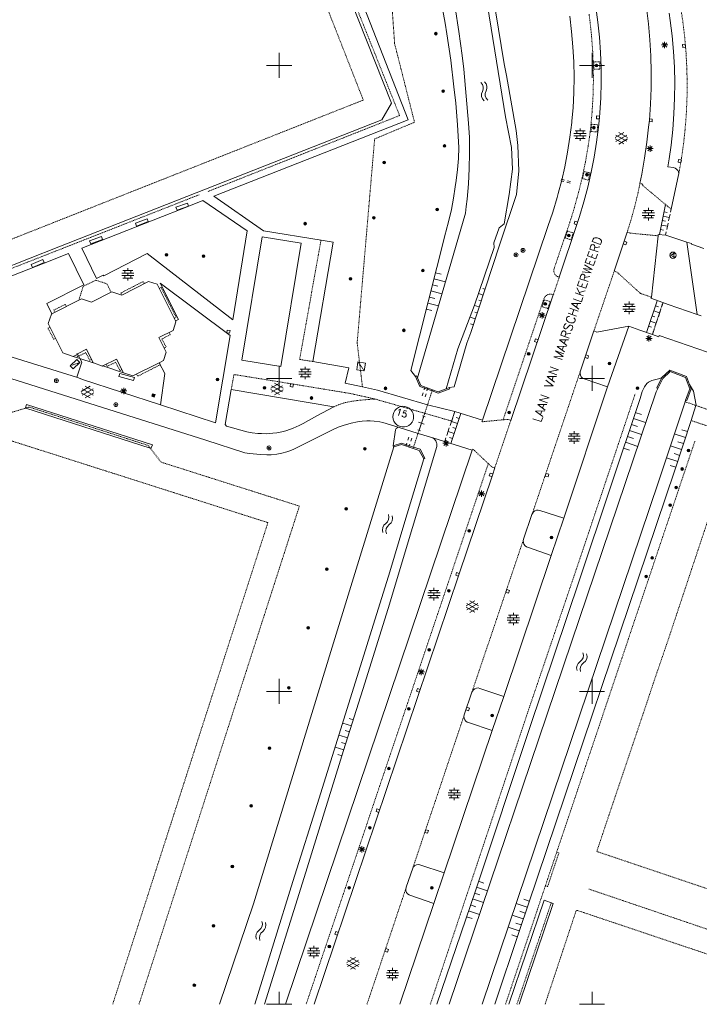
# Model space of a CAD drawing. Header units: millimetres. Extents: x 135944 to 142000, y 454200 to 456692.
# Tile 196 of 220: x 138659 to 138767, y 454200 to 454357. Entities that reach past the tile are written whole.
import ezdxf
from ezdxf.enums import TextEntityAlignment as Align

# ---------------------------------------------------------------- set-up
doc = ezdxf.new("R2010")
doc.units = ezdxf.units.MM
for name, pattern in [('TotaalGBKN2013X$0$DASHDOT', [1, 0.5, -0.25, 0, -0.25]), ('TotaalGBKN2013X$0$DASHED', [0.75, 0.5, -0.25]), ('TotaalGBKN2013X$0$DOT', [0.25, 0, -0.25]), ('TotaalGBKN2013X$0$HIDDEN', [0.375, 0.25, -0.125])]:
    doc.linetypes.add(name, pattern=pattern)
doc.layers.get('0').update_dxf_attribs({"color": 251})
doc.layers.add('TotaalGBKN2013X$0$1', color=251, linetype='Continuous')
doc.styles.add('TotaalGBKN2013X$0$TXT', font='txt.shx')

# ---------------------------------------------------------------- blocks, each defined once
blk = doc.blocks.new('TotaalGBKN2013X$0$A$C51EB4CD3')
at = {"linetype": 'TotaalGBKN2013X$0$HIDDEN', "lineweight": 0}
for p, q in [((138713441, 454344471), (138690081, 454404029)), ((138717551, 454365911), (138718451, 454353461)), ((138764134, 454359341), (138764503, 454356915)), ((138749511, 454358211), (138749654, 454357113)), ((138749654, 454357113), (138749910, 454354692)), ((138764503, 454356915), (138764792, 454354479)), ((138749910, 454354692), (138750087, 454352265)), ((138764792, 454354479), (138765002, 454352035)), ((138718451, 454353461), (138721621, 454340931)), ((138750087, 454352265), (138750183, 454349832)), ((138765002, 454352035), (138765133, 454349585)), ((138750183, 454349832), (138750200, 454347398)), ((138765133, 454349585), (138765183, 454347132)), ((138750200, 454347398), (138750137, 454344965)), ((138765183, 454347132), (138765154, 454344679)), ((138750137, 454344965), (138749994, 454342535)), ((138620211, 454307601), (138713441, 454344471)), ((138765154, 454344679), (138765044, 454342229)), ((138749994, 454342535), (138749771, 454340111)), ((138765044, 454342229), (138764855, 454339783)), ((138721621, 454340931), (138715251, 454338261)), ((138749771, 454340111), (138749541, 454338271)), ((138764855, 454339783), (138764586, 454337344)), ((138715251, 454338261), (138712461, 454305701)), ((138749363, 454337083), (138748935, 454334620)), ((138749541, 454338271), (138749363, 454337083)), ((138764586, 454337344), (138764237, 454334916)), ((138748935, 454334620), (138748428, 454332171)), ((138764237, 454334916), (138763813, 454332515)), ((138748428, 454332171), (138747844, 454329740)), ((138757631, 454331131), (138757344, 454329725)), ((138758113, 454331021), (138757631, 454331131)), ((138758081, 454330831), (138758113, 454331021)), ((138762601, 454327051), (138758081, 454330831)), ((138747844, 454329740), (138747181, 454327329)), ((138757344, 454329725), (138756840, 454327586)), ((138756840, 454327586), (138756259, 454325467)), ((138747181, 454327329), (138746442, 454324941)), ((138746442, 454324941), (138745627, 454322577)), ((138756259, 454325467), (138755601, 454323371)), ((138756081, 454323211), (138755601, 454323371)), ((138760561, 454322781), (138756081, 454323211)), ((138703271, 454303031), (138706682, 454322102)), ((138745627, 454322577), (138743921, 454317521)), ((138743889, 454317407), (138743867, 454317127)), ((138743867, 454317127), (138743926, 454316853)), ((138743921, 454317521), (138743889, 454317407)), ((138743926, 454316853), (138744059, 454316606)), ((138744059, 454316606), (138744256, 454316407)), ((138750281, 454307591), (138753531, 454317151)), ((138753982, 454316971), (138753531, 454317151)), ((138757711, 454313581), (138753982, 454316971)), ((138744751, 454316191), (138743801, 454313351)), ((138744256, 454316407), (138744501, 454316271)), ((138744501, 454316271), (138744751, 454316191)), ((138742683, 454313273), (138742937, 454313410)), ((138742937, 454313410), (138743220, 454313473)), ((138743220, 454313473), (138743508, 454313456)), ((138743508, 454313456), (138743781, 454313361)), ((138759461, 454312991), (138757711, 454313581)), ((138735771, 454293388), (138742331, 454312821)), ((138742331, 454312821), (138742476, 454313071)), ((138742476, 454313071), (138742683, 454313273)), ((138743781, 454313361), (138743801, 454313351)), ((138759621, 454307002), (138761305, 454312118)), ((138712461, 454305701), (138713308, 454298638)), ((138705361, 454302701), (138703271, 454303031)), ((138740391, 454278231), (138748083, 454301049)), ((138667687, 454300192), (138667641, 454300211)), ((138692351, 454298251), (138692771, 454300631)), ((138692771, 454300631), (138702280, 454299085)), ((138702280, 454299085), (138711421, 454297581)), ((138698201, 454276961), (138637121, 454296431)), ((138710841, 454296201), (138710297, 454296065)), ((138711808, 454296377), (138710841, 454296201)), ((138711421, 454297581), (138715301, 454296711)), ((138712781, 454296501), (138711808, 454296377)), ((138714040, 454296624), (138712781, 454296501)), ((138715301, 454296711), (138714040, 454296624)), ((138723260, 454294430), (138715301, 454296711)), ((138709501, 454295797), (138708721, 454295471)), ((138710297, 454296065), (138709501, 454295797)), ((138727551, 454293181), (138728051, 454294701)), ((138723260, 454294430), (138723361, 454294401)), ((138723361, 454294401), (138727551, 454293181)), ((138735771, 454293388), (138732401, 454293071)), ((138732401, 454293071), (138732461, 454293321)), ((138737001, 454293291), (138734431, 454285691)), ((138735771, 454293388), (138736542, 454293461)), ((138736542, 454293461), (138737001, 454293291)), ((138765807, 454293273), (138822915, 454274347)), ((138730941, 454288721), (138730831, 454288511)), ((138733412, 454286382), (138730941, 454288721)), ((138733412, 454286382), (138704308, 454200000)), ((138733412, 454286382), (138733972, 454285852)), ((138733972, 454285852), (138734431, 454285691)), ((138762140, 454258206), (138771111, 454285208)), ((138673401, 454200000), (138698201, 454276961)), ((138730791, 454249861), (138739061, 454274331)), ((138759734, 454251191), (138762140, 454258206)), ((138750737, 454224415), (138759734, 454251141)), ((138759734, 454251141), (138759734, 454251191)), ((138721331, 454221729), (138729581, 454246271)), ((138823148, 454200000), (138750737, 454224415)), ((138714031, 454200000), (138720301, 454218691)), ((138747477, 454215055), (138742477, 454200000)), ((138792258, 454200000), (138747477, 454215055))]:
    blk.add_line(p, q, dxfattribs=at)
at = {"linetype": 'Continuous', "lineweight": 0}
for p, q in [((138709851, 454364351), (138717961, 454344001)), ((138711651, 454364151), (138720601, 454341291)), ((138725599, 454361755), (138726507, 454356773)), ((138728139, 454359243), (138728723, 454355423)), ((138733260, 454359594), (138736174, 454341820)), ((138750601, 454359321), (138750928, 454356921)), ((138758986, 454356644), (138758679, 454359195)), ((138734555, 454358735), (138735961, 454350283)), ((138746436, 454357853), (138746723, 454355429)), ((138762481, 454357201), (138762301, 454358381)), ((138726507, 454356773), (138726801, 454355058)), ((138750928, 454356921), (138751175, 454354512)), ((138759213, 454354085), (138758986, 454356644)), ((138762779, 454354723), (138762481, 454357201)), ((138726801, 454355058), (138727402, 454350822)), ((138728723, 454355423), (138729228, 454351591)), ((138746723, 454355429), (138746931, 454352997)), ((138751175, 454354512), (138751342, 454352096)), ((138762997, 454352237), (138762779, 454354723)), ((138746931, 454352997), (138747058, 454350560)), ((138759361, 454351520), (138759213, 454354085)), ((138761071, 454353283), (138762071, 454353283)), ((138761217, 454352929), (138761925, 454353637)), ((138761925, 454352929), (138761217, 454353637)), ((138761571, 454352783), (138761571, 454353783)), ((138700000, 454350000), (138700000, 454352000)), ((138729228, 454351591), (138729477, 454349435)), ((138750000, 454350000), (138750000, 454352000)), ((138751342, 454352096), (138751430, 454349675)), ((138759428, 454348951), (138759361, 454351520)), ((138763135, 454349745), (138762997, 454352237)), ((138698000, 454350000), (138700000, 454350000)), ((138700000, 454350000), (138702000, 454350000)), ((138700000, 454348000), (138700000, 454350000)), ((138727402, 454350822), (138727924, 454346575)), ((138735961, 454350283), (138736340, 454348410)), ((138747058, 454350560), (138747106, 454348120)), ((138748000, 454350000), (138750000, 454350000)), ((138750000, 454350000), (138752000, 454350000)), ((138750000, 454348000), (138750000, 454350000)), ((138751430, 454349675), (138751437, 454347253)), ((138763194, 454347249), (138763135, 454349745)), ((138729477, 454349435), (138729900, 454345113)), ((138736340, 454348410), (138737847, 454339608)), ((138747106, 454348120), (138747073, 454345679)), ((138759416, 454346382), (138759428, 454348951)), ((138727924, 454346575), (138728202, 454343987)), ((138751437, 454347253), (138751365, 454344832)), ((138763172, 454344754), (138763194, 454347249)), ((138729900, 454345113), (138730244, 454340784)), ((138747073, 454345679), (138746961, 454343241)), ((138759323, 454343814), (138759416, 454346382)), ((138717961, 454344001), (138716381, 454341321)), ((138728202, 454343987), (138728494, 454340503)), ((138751365, 454344832), (138751212, 454342415)), ((138759151, 454341251), (138759323, 454343814)), ((138763071, 454342260), (138763172, 454344754)), ((138736174, 454341820), (138737095, 454336907)), ((138746961, 454343241), (138746771, 454341151)), ((138751212, 454342415), (138751151, 454341691)), ((138762889, 454339771), (138763071, 454342260)), ((138716381, 454341321), (138664791, 454321021)), ((138720601, 454341291), (138689579, 454329118)), ((138728494, 454340503), (138728710, 454336917)), ((138730244, 454340784), (138730395, 454338471)), ((138746746, 454340912), (138746448, 454338529)), ((138746771, 454341151), (138746746, 454340912)), ((138751011, 454340151), (138750704, 454337732)), ((138751151, 454341691), (138751011, 454340151)), ((138758752, 454337739), (138759031, 454340141)), ((138759031, 454340141), (138759151, 454341251)), ((138737847, 454339608), (138738139, 454337238)), ((138747097, 454339140), (138749057, 454339140)), ((138747097, 454338740), (138749057, 454338740)), ((138747277, 454339540), (138748877, 454339540)), ((138747577, 454339140), (138747577, 454339540)), ((138747577, 454338340), (138747577, 454338740)), ((138748077, 454339540), (138748077, 454339940)), ((138748077, 454338740), (138748077, 454339140)), ((138748577, 454339140), (138748577, 454339540)), ((138748577, 454338340), (138748577, 454338740)), ((138753667, 454338484), (138755069, 454339293)), ((138753804, 454337871), (138755537, 454338870)), ((138755537, 454337882), (138753805, 454338884)), ((138755667, 454338501), (138754281, 454339302)), ((138762628, 454337288), (138762889, 454339771)), ((138730395, 454338471), (138730422, 454336005)), ((138738139, 454337238), (138738309, 454333161)), ((138746448, 454338529), (138746072, 454336158)), ((138747277, 454338340), (138748877, 454338340)), ((138748077, 454337940), (138748077, 454338340)), ((138750704, 454337732), (138750317, 454335325)), ((138755068, 454337461), (138753667, 454338270)), ((138754281, 454337452), (138755667, 454338252)), ((138758376, 454335174), (138758752, 454337739)), ((138758897, 454336368), (138759605, 454337076)), ((138759605, 454336368), (138758897, 454337076)), ((138759251, 454336222), (138759251, 454337222)), ((138762331, 454335101), (138762628, 454337288)), ((138728710, 454336917), (138728643, 454335148)), ((138730422, 454336005), (138730369, 454333539)), ((138737095, 454336907), (138737265, 454333425)), ((138746072, 454336158), (138745617, 454333800)), ((138758751, 454336722), (138759751, 454336722)), ((138728643, 454335148), (138728496, 454333384)), ((138750317, 454335325), (138749852, 454332931)), ((138757921, 454332621), (138758376, 454335174)), ((138762101, 454333821), (138762331, 454335101)), ((138728496, 454333384), (138728269, 454331629)), ((138730369, 454333539), (138730236, 454331076)), ((138737265, 454333425), (138736758, 454329400)), ((138738309, 454333161), (138737928, 454329394)), ((138745617, 454333800), (138745135, 454331666)), ((138749852, 454332931), (138749308, 454330555)), ((138757631, 454331131), (138757921, 454332621)), ((138763001, 454333691), (138762101, 454333821)), ((138762601, 454327051), (138763813, 454332515)), ((138763269, 454333609), (138763001, 454333691)), ((138763503, 454333455), (138763269, 454333609)), ((138763684, 454333242), (138763503, 454333455)), ((138763798, 454332986), (138763684, 454333242)), ((138763835, 454332708), (138763798, 454332986)), ((138763813, 454332515), (138763835, 454332708)), ((138728269, 454331629), (138728101, 454330616)), ((138730236, 454331076), (138730024, 454328618)), ((138745135, 454331666), (138744589, 454329548)), ((138745500, 454331457), (138745016, 454331582)), ((138745562, 454331700), (138745078, 454331824)), ((138746469, 454331208), (138745984, 454331333)), ((138746531, 454331451), (138746047, 454331575)), ((138728101, 454330616), (138727854, 454328801)), ((138737928, 454329394), (138735252, 454321451)), ((138736758, 454329400), (138735920, 454324690)), ((138744589, 454329548), (138744402, 454328879)), ((138749308, 454330555), (138748687, 454328197)), ((138687811, 454328431), (138685548, 454327542)), ((138694891, 454323601), (138687811, 454328431)), ((138689579, 454329118), (138697481, 454323571)), ((138727854, 454328801), (138727528, 454326999)), ((138730024, 454328618), (138729900, 454327452)), ((138744402, 454328879), (138743705, 454326573)), ((138748687, 454328197), (138747989, 454325861)), ((138760738, 454322988), (138761747, 454327765)), ((138685548, 454327542), (138668471, 454320831)), ((138729743, 454326403), (138722080, 454300097)), ((138727528, 454326999), (138727124, 454325212)), ((138729900, 454327452), (138729743, 454326403)), ((138743705, 454326573), (138742931, 454324291)), ((138758010, 454326430), (138759970, 454326430)), ((138758010, 454326030), (138759970, 454326030)), ((138758190, 454326830), (138759790, 454326830)), ((138758490, 454326430), (138758490, 454326830)), ((138758490, 454325630), (138758490, 454326030)), ((138758990, 454326830), (138758990, 454327230)), ((138758990, 454326030), (138758990, 454326430)), ((138759490, 454326430), (138759490, 454326830)), ((138759490, 454325630), (138759490, 454326030)), ((138761504, 454326616), (138761993, 454326513)), ((138762223, 454325181), (138762446, 454326234)), ((138762520, 454326585), (138762631, 454327111)), ((138727124, 454325212), (138726642, 454323445)), ((138735920, 454324690), (138735150, 454324080)), ((138747631, 454324761), (138744751, 454316191)), ((138747989, 454325861), (138747631, 454324761)), ((138758190, 454325630), (138759790, 454325630)), ((138758990, 454325230), (138758990, 454325630)), ((138761059, 454324511), (138762038, 454324304)), ((138761208, 454325213), (138761697, 454325109)), ((138761356, 454325915), (138762334, 454325708)), ((138761926, 454323778), (138762149, 454324831)), ((138692582, 454309384), (138694891, 454323601)), ((138697481, 454323571), (138706682, 454322102)), ((138726570, 454323205), (138721010, 454301274)), ((138726642, 454323445), (138726570, 454323205)), ((138742931, 454324291), (138732461, 454293321)), ((138735150, 454324080), (138734280, 454321680)), ((138753531, 454317151), (138755601, 454323371)), ((138761751, 454322911), (138760561, 454323001)), ((138760561, 454323001), (138760561, 454322781)), ((138760911, 454323810), (138761400, 454323706)), ((138761741, 454322901), (138761852, 454323427)), ((138765140, 454321792), (138761751, 454322911)), ((138697270, 454322610), (138694020, 454302920)), ((138703500, 454321600), (138697270, 454322610)), ((138700250, 454301930), (138703500, 454321600)), ((138708631, 454321791), (138705361, 454302701)), ((138706682, 454322102), (138708631, 454321791)), ((138735252, 454321451), (138730602, 454307354)), ((138734280, 454321680), (138734350, 454320940)), ((138759461, 454312991), (138760561, 454322781)), ((138766802, 454310231), (138765140, 454321792)), ((138765871, 454321551), (138765140, 454321792)), ((138765851, 454321471), (138765871, 454321551)), ((138767846, 454320772), (138765851, 454321471)), ((138664791, 454321021), (138620551, 454303531)), ((138666351, 454319961), (138662459, 454318429)), ((138668811, 454314931), (138666351, 454319961)), ((138668471, 454320831), (138670821, 454315971)), ((138671971, 454316401), (138678897, 454319937)), ((138678897, 454319937), (138692582, 454309384)), ((138734350, 454320940), (138731230, 454311690)), ((138662459, 454318429), (138637471, 454308591)), ((138674845, 454316820), (138676805, 454316820)), ((138675025, 454317220), (138676625, 454317220)), ((138675325, 454316820), (138675325, 454317220)), ((138675825, 454317220), (138675825, 454317620)), ((138675825, 454316420), (138675825, 454316820)), ((138676325, 454316820), (138676325, 454317220)), ((138724977, 454316878), (138725859, 454316654)), ((138670821, 454315971), (138671901, 454316481)), ((138671901, 454316481), (138671971, 454316401)), ((138674845, 454316420), (138676805, 454316420)), ((138674861, 454313291), (138679131, 454315471)), ((138675025, 454316020), (138676625, 454316020)), ((138675325, 454316020), (138675325, 454316420)), ((138675825, 454315620), (138675825, 454316020)), ((138676325, 454316020), (138676325, 454316420)), ((138679131, 454315471), (138680521, 454315041)), ((138680521, 454315041), (138683439, 454309185)), ((138692163, 454306869), (138680961, 454315231)), ((138680961, 454315231), (138683891, 454309401)), ((138724731, 454315909), (138726551, 454315446)), ((138662871, 454311951), (138668811, 454314931)), ((138670031, 454312201), (138673261, 454313851)), ((138673261, 454313851), (138674861, 454313291)), ((138724238, 454313971), (138725991, 454313524)), ((138724484, 454314940), (138725366, 454314716)), ((138732570, 454313318), (138731858, 454313553)), ((138732883, 454314268), (138732555, 454314376)), ((138663655, 454310308), (138662871, 454311951)), ((138663655, 454310308), (138668411, 454312701)), ((138668411, 454312701), (138670031, 454312201)), ((138723745, 454312032), (138725432, 454311604)), ((138723992, 454313001), (138724873, 454312777)), ((138732256, 454312369), (138731923, 454312478)), ((138737001, 454293291), (138743801, 454313351)), ((138755105, 454311875), (138756705, 454311875)), ((138755405, 454311475), (138755405, 454311875)), ((138755905, 454311875), (138755905, 454312275)), ((138756405, 454311475), (138756405, 454311875)), ((138758679, 454307340), (138760383, 454312419)), ((138759401, 454312801), (138759461, 454312991)), ((138761305, 454312118), (138759401, 454312801)), ((138761126, 454311490), (138761333, 454312108)), ((138762161, 454311811), (138761305, 454312118)), ((138663081, 454308781), (138663601, 454310281)), ((138663601, 454310281), (138663655, 454310308)), ((138723499, 454311063), (138724381, 454310839)), ((138731230, 454311690), (138728554, 454304732)), ((138731943, 454311419), (138731219, 454311658)), ((138731630, 454310469), (138731271, 454310588)), ((138741647, 454309738), (138742355, 454310446)), ((138742355, 454309738), (138741647, 454310446)), ((138742001, 454309592), (138742001, 454310592)), ((138754925, 454311475), (138756885, 454311475)), ((138754925, 454311075), (138756885, 454311075)), ((138755105, 454310675), (138756705, 454310675)), ((138755405, 454310675), (138755405, 454311075)), ((138755905, 454311075), (138755905, 454311475)), ((138755905, 454310275), (138755905, 454310675)), ((138756405, 454310675), (138756405, 454311075)), ((138759836, 454310789), (138760784, 454310471)), ((138760110, 454311604), (138760584, 454311445)), ((138760579, 454309860), (138760989, 454311082)), ((138766802, 454310231), (138762161, 454311811)), ((138665451, 454304061), (138663081, 454308781)), ((138683081, 454307651), (138683511, 454309041)), ((138683891, 454309401), (138683439, 454309185)), ((138683511, 454309041), (138683439, 454309185)), ((138731316, 454309520), (138730499, 454309790)), ((138731003, 454308570), (138730568, 454308713)), ((138741501, 454310092), (138742501, 454310092)), ((138759290, 454309159), (138760238, 454308841)), ((138759563, 454309974), (138760037, 454309815)), ((138760033, 454308230), (138760443, 454309452)), ((138767444, 454310012), (138766802, 454310231)), ((138680781, 454306541), (138683081, 454307651)), ((138730602, 454307354), (138730007, 454305607)), ((138750281, 454307591), (138748083, 454301049)), ((138750761, 454307411), (138750281, 454307591)), ((138755851, 454308351), (138750761, 454307411)), ((138752481, 454298671), (138755851, 454308351)), ((138757631, 454307711), (138755851, 454308351)), ((138759621, 454307002), (138757631, 454307711)), ((138759016, 454308344), (138759490, 454308185)), ((138759621, 454307003), (138759896, 454307822)), ((138667641, 454300211), (138648971, 454305941)), ((138681971, 454304191), (138680781, 454306541)), ((138689851, 454292921), (138692163, 454306869)), ((138730007, 454305607), (138727953, 454298658)), ((138758581, 454306402), (138759581, 454306402)), ((138758727, 454306048), (138759435, 454306756)), ((138759435, 454306048), (138758727, 454306756)), ((138759081, 454305902), (138759081, 454306902)), ((138759621, 454307002), (138760661, 454306631)), ((138760661, 454306631), (138760731, 454306831)), ((138760731, 454306831), (138768439, 454304213)), ((138667081, 454303511), (138665451, 454304061)), ((138669211, 454304681), (138667781, 454303952)), ((138670308, 454302498), (138669211, 454304681)), ((138681541, 454302881), (138681971, 454304191)), ((138728554, 454304732), (138726684, 454298347)), ((138648531, 454302701), (138688271, 454290151)), ((138667108, 454303524), (138667081, 454303511)), ((138667741, 454303831), (138667108, 454303524)), ((138667108, 454303524), (138668161, 454303186)), ((138667781, 454303952), (138667681, 454303901)), ((138667681, 454303901), (138667741, 454303831)), ((138667687, 454300192), (138668461, 454302581)), ((138668161, 454303186), (138667781, 454303952)), ((138668161, 454303186), (138670308, 454302498)), ((138668461, 454302581), (138668161, 454303186)), ((138670321, 454302471), (138670308, 454302498)), ((138671791, 454301981), (138670321, 454302471)), ((138671818, 454301994), (138674011, 454303081)), ((138674011, 454303081), (138675127, 454300908)), ((138680807, 454302508), (138676637, 454300389)), ((138680807, 454302508), (138681541, 454302881)), ((138681711, 454300801), (138680807, 454302508)), ((138694020, 454302920), (138700250, 454301930)), ((138705361, 454302701), (138711111, 454301701)), ((138671818, 454301994), (138671791, 454301981)), ((138671818, 454301994), (138675127, 454300908)), ((138675141, 454300881), (138675127, 454300908)), ((138676637, 454300389), (138675141, 454300881)), ((138700000, 454300000), (138700000, 454302000)), ((138703153, 454301059), (138705113, 454301059)), ((138703333, 454301459), (138704933, 454301459)), ((138703633, 454301059), (138703633, 454301459)), ((138704133, 454301459), (138704133, 454301859)), ((138704133, 454300659), (138704133, 454301059)), ((138704633, 454301059), (138704633, 454301459)), ((138711111, 454301701), (138710531, 454299241)), ((138721010, 454301274), (138721761, 454300321)), ((138748083, 454301049), (138748064, 454300772)), ((138750000, 454300000), (138750000, 454302000)), ((138761111, 454300131), (138762421, 454301341)), ((138762461, 454301111), (138761271, 454300011)), ((138762421, 454301341), (138765091, 454300321)), ((138764931, 454300171), (138762461, 454301111)), ((138668591, 454299821), (138667687, 454300192)), ((138681021, 454295791), (138668591, 454299821)), ((138681021, 454295791), (138681711, 454300801)), ((138698000, 454300000), (138700000, 454300000)), ((138698646, 454298433), (138700048, 454299242)), ((138700646, 454298450), (138699260, 454299251)), ((138700000, 454300000), (138702000, 454300000)), ((138700000, 454298000), (138700000, 454300000)), ((138703153, 454300659), (138705113, 454300659)), ((138703333, 454300259), (138704933, 454300259)), ((138703633, 454300259), (138703633, 454300659)), ((138704133, 454299859), (138704133, 454300259)), ((138704633, 454300259), (138704633, 454300659)), ((138710531, 454299241), (138713308, 454298638)), ((138721938, 454300415), (138721761, 454300321)), ((138722471, 454298721), (138721761, 454300321)), ((138722080, 454300097), (138721938, 454300415)), ((138722621, 454298881), (138722080, 454300097)), ((138748000, 454300000), (138750000, 454300000)), ((138748064, 454300772), (138748124, 454300501)), ((138748124, 454300501), (138748258, 454300257)), ((138748258, 454300257), (138748456, 454300062)), ((138748456, 454300062), (138748701, 454299931)), ((138748701, 454299931), (138752481, 454298671)), ((138750000, 454300000), (138752000, 454300000)), ((138750000, 454298000), (138750000, 454300000)), ((138759016, 454299417), (138758741, 454299177)), ((138759330, 454299587), (138759016, 454299417)), ((138759555, 454299672), (138759330, 454299587)), ((138760830, 454300009), (138759555, 454299672)), ((138761111, 454300131), (138760341, 454298471)), ((138761271, 454300011), (138760521, 454298391)), ((138761111, 454300131), (138760830, 454300009)), ((138765601, 454298361), (138764931, 454300171)), ((138765091, 454300321), (138765568, 454299022)), ((138668389, 454297934), (138669791, 454298743)), ((138669790, 454296911), (138668389, 454297720)), ((138668526, 454297321), (138670259, 454298320)), ((138670259, 454297332), (138668527, 454298334)), ((138670389, 454297951), (138669003, 454298752)), ((138669003, 454296902), (138670389, 454297702)), ((138674671, 454298002), (138675671, 454298002)), ((138674817, 454297648), (138675525, 454298356)), ((138675525, 454297648), (138674817, 454298356)), ((138675171, 454297502), (138675171, 454298502)), ((138692351, 454298251), (138691381, 454292661)), ((138708721, 454295471), (138692351, 454298251)), ((138700047, 454297410), (138698646, 454298219)), ((138698783, 454297820), (138700516, 454298819)), ((138700516, 454297831), (138698784, 454298833)), ((138699260, 454297401), (138700646, 454298201)), ((138715731, 454298111), (138713308, 454298638)), ((138723701, 454295777), (138715731, 454298111)), ((138724431, 454298012), (138722471, 454298721)), ((138724492, 454298201), (138722621, 454298881)), ((138722834, 454297201), (138722987, 454297677)), ((138723141, 454298153), (138723294, 454298629)), ((138723616, 454297999), (138723770, 454298475)), ((138725401, 454297661), (138724431, 454298012)), ((138725401, 454297871), (138724492, 454298201)), ((138726684, 454298347), (138725401, 454297871)), ((138727251, 454298341), (138725401, 454297661)), ((138726684, 454298347), (138727184, 454298522)), ((138727953, 454298658), (138727184, 454298522)), ((138727184, 454298522), (138727251, 454298341)), ((138745471, 454277661), (138752481, 454298671)), ((138746678, 454257875), (138760211, 454297837)), ((138757999, 454297883), (138757661, 454296816)), ((138758139, 454298227), (138757999, 454297883)), ((138758369, 454298670), (138758139, 454298227)), ((138758741, 454299177), (138758369, 454298670)), ((138760211, 454297837), (138760488, 454298406)), ((138760341, 454298471), (138760488, 454298406)), ((138760521, 454298391), (138760488, 454298406)), ((138764931, 454296531), (138765601, 454298361)), ((138765811, 454298361), (138765121, 454296461)), ((138765568, 454299022), (138765811, 454298361)), ((138766171, 454297977), (138765568, 454299022)), ((138766601, 454295707), (138766171, 454297977)), ((138723309, 454297048), (138723463, 454297524)), ((138757661, 454296816), (138748049, 454267975)), ((138760580, 454283467), (138764861, 454296275)), ((138764931, 454296531), (138764861, 454296275)), ((138765121, 454296461), (138764931, 454296531)), ((138659460, 454295280), (138659630, 454295840)), ((138659529, 454295258), (138659460, 454295280)), ((138659529, 454295258), (138679406, 454288857)), ((138659630, 454295840), (138679750, 454289390)), ((138681021, 454295791), (138689851, 454292921)), ((138706001, 454294041), (138708721, 454295471)), ((138718308, 454294569), (138718197, 454294222)), ((138718491, 454294883), (138718308, 454294569)), ((138718739, 454295150), (138718491, 454294883)), ((138719039, 454295356), (138718739, 454295150)), ((138719376, 454295492), (138719039, 454295356)), ((138719735, 454295552), (138719376, 454295492)), ((138720099, 454295531), (138719735, 454295552)), ((138720449, 454295432), (138720099, 454295531)), ((138720769, 454295259), (138720449, 454295432)), ((138721044, 454295021), (138720769, 454295259)), ((138721261, 454294728), (138721044, 454295021)), ((138721408, 454294395), (138721261, 454294728)), ((138728051, 454294701), (138723701, 454295777)), ((138728051, 454294701), (138727851, 454294101)), ((138732461, 454293321), (138728051, 454294701)), ((138756901, 454294537), (138757879, 454294211)), ((138765807, 454293273), (138766591, 454295675)), ((138766591, 454295675), (138766601, 454295707)), ((138703811, 454292811), (138706001, 454294041)), ((138711515, 454292844), (138712511, 454293061)), ((138712511, 454293061), (138713253, 454293172)), ((138713253, 454293172), (138714006, 454293217)), ((138714006, 454293217), (138714511, 454293212)), ((138714511, 454293212), (138715185, 454293167)), ((138715185, 454293167), (138716078, 454293042)), ((138716078, 454293042), (138716581, 454292941)), ((138718197, 454294222), (138718164, 454293859)), ((138718164, 454293859), (138718212, 454293499)), ((138718212, 454293499), (138718336, 454293157)), ((138718336, 454293157), (138718532, 454292850)), ((138720993, 454292712), (138721223, 454292995)), ((138721223, 454292995), (138721385, 454293321)), ((138721385, 454293321), (138721472, 454293675)), ((138721480, 454294039), (138721408, 454294395)), ((138721472, 454293675), (138721480, 454294039)), ((138723175, 454292686), (138722278, 454292987)), ((138722351, 454291716), (138723103, 454293958)), ((138723327, 454293883), (138722879, 454294033)), ((138727718, 454293701), (138727318, 454292501)), ((138729000, 454294385), (138727400, 454289585)), ((138728466, 454292785), (138727518, 454293101)), ((138728733, 454293585), (138728259, 454293743)), ((138756585, 454293588), (138758541, 454292936)), ((138765807, 454293273), (138763221, 454285347)), ((138691381, 454292661), (138691561, 454292371)), ((138691561, 454292371), (138694841, 454291451)), ((138694841, 454291451), (138695707, 454291298)), ((138699610, 454291308), (138700665, 454291527)), ((138700665, 454291527), (138701221, 454291701)), ((138701221, 454291701), (138702219, 454292075)), ((138702219, 454292075), (138703184, 454292493)), ((138702361, 454288721), (138708621, 454291841)), ((138703184, 454292493), (138703811, 454292811)), ((138708621, 454291841), (138709408, 454292192)), ((138709408, 454292192), (138710220, 454292484)), ((138710220, 454292484), (138711515, 454292844)), ((138716581, 454292941), (138719032, 454292189)), ((138718221, 454289221), (138718575, 454291789)), ((138718532, 454292850), (138718791, 454292593)), ((138718575, 454291789), (138718691, 454291983)), ((138718691, 454291983), (138718866, 454292125)), ((138718791, 454292593), (138718975, 454292466)), ((138718866, 454292125), (138719032, 454292189)), ((138718975, 454292466), (138719306, 454292315)), ((138722184, 454291221), (138719032, 454292189)), ((138719306, 454292315), (138719662, 454292240)), ((138719662, 454292240), (138720026, 454292244)), ((138720026, 454292244), (138720381, 454292328)), ((138720381, 454292328), (138720708, 454292486)), ((138720708, 454292486), (138720993, 454292712)), ((138722575, 454291641), (138722127, 454291791)), ((138727184, 454292101), (138726784, 454290901)), ((138727933, 454291185), (138726984, 454291501)), ((138728200, 454291985), (138727725, 454292143)), ((138747132, 454291158), (138747132, 454291558)), ((138755953, 454291691), (138757909, 454291039)), ((138756269, 454292640), (138757247, 454292314)), ((138765228, 454291499), (138764332, 454291791)), ((138688271, 454290151), (138694511, 454288111)), ((138695707, 454291298), (138696580, 454291204)), ((138696580, 454291204), (138697164, 454291173)), ((138697164, 454291173), (138697941, 454291170)), ((138697941, 454291170), (138698971, 454291231)), ((138698971, 454291231), (138699610, 454291308)), ((138720713, 454290626), (138720559, 454290150)), ((138721188, 454290473), (138721035, 454289997)), ((138724540, 454290492), (138722184, 454291221)), ((138730831, 454288511), (138724540, 454290492)), ((138724805, 454290276), (138724540, 454290492)), ((138725013, 454290005), (138724805, 454290276)), ((138725152, 454289693), (138725013, 454290005)), ((138726307, 454289278), (138727015, 454289986)), ((138727015, 454289278), (138726307, 454289986)), ((138726651, 454290501), (138726451, 454289901)), ((138726661, 454289132), (138726661, 454290132)), ((138727666, 454290385), (138727192, 454290543)), ((138746152, 454290758), (138748112, 454290758)), ((138746152, 454290358), (138748112, 454290358)), ((138746332, 454291158), (138747932, 454291158)), ((138746332, 454289958), (138747932, 454289958)), ((138746632, 454290758), (138746632, 454291158)), ((138746632, 454289958), (138746632, 454290358)), ((138747132, 454290358), (138747132, 454290758)), ((138747132, 454289558), (138747132, 454289958)), ((138747632, 454290758), (138747632, 454291158)), ((138747632, 454289958), (138747632, 454290358)), ((138755636, 454290742), (138756615, 454290416)), ((138764918, 454290548), (138763126, 454291133)), ((138764608, 454289598), (138763712, 454289890)), ((138679520, 454288820), (138679406, 454288857)), ((138679750, 454289390), (138679520, 454288820)), ((138700431, 454288031), (138701205, 454288248)), ((138730831, 454288511), (138701020, 454200000)), ((138701205, 454288248), (138701709, 454288432)), ((138701709, 454288432), (138702361, 454288721)), ((138718330, 454289046), (138708461, 454257071)), ((138719541, 454289641), (138718221, 454289221)), ((138718221, 454289221), (138718281, 454289031)), ((138718281, 454289031), (138718330, 454289046)), ((138719541, 454289431), (138718330, 454289046)), ((138721464, 454289017), (138719541, 454289641)), ((138721401, 454288824), (138719541, 454289431)), ((138720406, 454289675), (138720252, 454289199)), ((138720881, 454289521), (138720728, 454289045)), ((138721314, 454276156), (138725164, 454289114)), ((138722391, 454288501), (138721401, 454288824)), ((138722531, 454288671), (138721464, 454289017)), ((138723101, 454287171), (138722391, 454288501)), ((138723281, 454287261), (138722531, 454288671)), ((138725179, 454289595), (138725152, 454289693)), ((138725164, 454289114), (138725186, 454289354)), ((138725186, 454289354), (138725179, 454289595)), ((138726161, 454289632), (138727161, 454289632)), ((138755004, 454288845), (138755982, 454288519)), ((138755320, 454289794), (138757277, 454289142)), ((138764298, 454288647), (138762505, 454289232)), ((138694511, 454288111), (138695235, 454288000)), ((138695235, 454288000), (138696994, 454287838)), ((138696994, 454287838), (138698032, 454287801)), ((138698032, 454287801), (138698723, 454287814)), ((138698723, 454287814), (138699641, 454287891)), ((138699641, 454287891), (138700431, 454288031)), ((138719898, 454276583), (138723101, 454287171)), ((138723101, 454287171), (138723281, 454287261)), ((138763677, 454286746), (138761885, 454287331)), ((138763987, 454287696), (138763091, 454287989)), ((138734061, 454284531), (138734431, 454285691)), ((138763221, 454285347), (138738326, 454211634)), ((138763367, 454285795), (138762471, 454286087)), ((138728691, 454268641), (138734061, 454284531)), ((138731977, 454281228), (138732685, 454281936)), ((138732685, 454281228), (138731977, 454281936)), ((138732331, 454281082), (138732331, 454282082)), ((138732405, 454200000), (138760580, 454283467)), ((138731831, 454281582), (138732831, 454281582)), ((138740623, 454278663), (138740837, 454278828)), ((138740837, 454278828), (138741089, 454278924)), ((138741089, 454278924), (138741358, 454278942)), ((138741358, 454278942), (138741621, 454278881)), ((138741621, 454278881), (138745471, 454277661)), ((138739061, 454274331), (138740391, 454278231)), ((138740391, 454278231), (138740467, 454278443)), ((138740467, 454278443), (138740623, 454278663)), ((138743461, 454271681), (138745471, 454277661)), ((138717387, 454263221), (138721314, 454276156)), ((138717672, 454269095), (138719898, 454276583)), ((138739000, 454274054), (138739061, 454274331)), ((138739018, 454273771), (138739000, 454274054)), ((138739114, 454273504), (138739018, 454273771)), ((138739280, 454273275), (138739114, 454273504)), ((138739504, 454273100), (138739280, 454273275)), ((138739651, 454273031), (138739504, 454273100)), ((138743461, 454271681), (138739651, 454273031)), ((138735881, 454249171), (138743461, 454271681)), ((138705584, 454200000), (138728691, 454268641)), ((138706411, 454232912), (138717672, 454269095)), ((138748049, 454267975), (138740007, 454244084)), ((138724720, 454266132), (138724720, 454266532)), ((138723740, 454265732), (138725700, 454265732)), ((138723740, 454265332), (138725700, 454265332)), ((138723920, 454266132), (138725520, 454266132)), ((138723920, 454264932), (138725520, 454264932)), ((138724220, 454265732), (138724220, 454266132)), ((138724220, 454264932), (138724220, 454265332)), ((138724720, 454265332), (138724720, 454265732)), ((138724720, 454264532), (138724720, 454264932)), ((138725220, 454265732), (138725220, 454266132)), ((138725220, 454264932), (138725220, 454265332)), ((138713384, 454250310), (138717387, 454263221)), ((138729852, 454263651), (138731254, 454264460)), ((138731253, 454262628), (138729852, 454263437)), ((138729989, 454263038), (138731722, 454264037)), ((138731722, 454263049), (138729990, 454264051)), ((138731852, 454263668), (138730466, 454264469)), ((138730466, 454262619), (138731852, 454263419)), ((138736445, 454261762), (138738405, 454261762)), ((138736625, 454262162), (138738225, 454262162)), ((138736925, 454261762), (138736925, 454262162)), ((138737425, 454262162), (138737425, 454262562)), ((138737425, 454261362), (138737425, 454261762)), ((138737925, 454261762), (138737925, 454262162)), ((138736445, 454261362), (138738405, 454261362)), ((138736625, 454260962), (138738225, 454260962)), ((138736925, 454260962), (138736925, 454261362)), ((138737425, 454260562), (138737425, 454260962)), ((138737925, 454260962), (138737925, 454261362)), ((138708461, 454257071), (138695911, 454216031)), ((138727146, 454200000), (138746678, 454257875)), ((138722201, 454253102), (138723201, 454253102)), ((138722347, 454252748), (138723055, 454253456)), ((138723055, 454252748), (138722347, 454253456)), ((138722701, 454252602), (138722701, 454253602)), ((138700000, 454250000), (138700000, 454252000)), ((138731257, 454250424), (138731519, 454250521)), ((138731519, 454250521), (138731798, 454250541)), ((138731798, 454250541), (138732071, 454250481)), ((138732071, 454250481), (138735881, 454249171)), ((138750000, 454250000), (138750000, 454252000)), ((138698000, 454250000), (138700000, 454250000)), ((138700000, 454250000), (138702000, 454250000)), ((138700000, 454248000), (138700000, 454250000)), ((138710298, 454240537), (138713384, 454250310)), ((138729581, 454246271), (138730791, 454249861)), ((138730791, 454249861), (138730865, 454250033)), ((138730865, 454250033), (138731033, 454250256)), ((138731033, 454250256), (138731257, 454250424)), ((138734031, 454243721), (138735881, 454249171)), ((138748000, 454250000), (138750000, 454250000)), ((138750000, 454250000), (138752000, 454250000)), ((138750000, 454248000), (138750000, 454250000)), ((138729523, 454246001), (138729581, 454246271)), ((138729545, 454245726), (138729523, 454246001)), ((138711548, 454244478), (138710149, 454244924)), ((138711850, 454245432), (138711165, 454245650)), ((138729644, 454245469), (138729545, 454245726)), ((138729812, 454245250), (138729644, 454245469)), ((138730036, 454245089), (138729812, 454245250)), ((138730241, 454245011), (138730036, 454245089)), ((138734031, 454243721), (138730241, 454245011)), ((138710944, 454242571), (138709555, 454243014)), ((138711247, 454243525), (138710559, 454243744)), ((138726381, 454220981), (138734031, 454243721)), ((138740007, 454244084), (138731346, 454218113)), ((138710339, 454240665), (138708961, 454241104)), ((138710642, 454241618), (138709952, 454241838)), ((138703976, 454220272), (138710298, 454240537)), ((138710043, 454239710), (138709346, 454239932)), ((138726997, 454233806), (138728957, 454233806)), ((138726997, 454233406), (138728957, 454233406)), ((138727177, 454234206), (138728777, 454234206)), ((138727477, 454233806), (138727477, 454234206)), ((138727477, 454233006), (138727477, 454233406)), ((138727977, 454234206), (138727977, 454234606)), ((138727977, 454233406), (138727977, 454233806)), ((138728477, 454233806), (138728477, 454234206)), ((138728477, 454233006), (138728477, 454233406)), ((138702197, 454219614), (138706411, 454232912)), ((138727177, 454233006), (138728777, 454233006)), ((138727977, 454232606), (138727977, 454233006)), ((138712731, 454224772), (138713731, 454224772)), ((138712877, 454224418), (138713585, 454225126)), ((138713585, 454224418), (138712877, 454225126)), ((138713231, 454224272), (138713231, 454225272)), ((138721469, 454221968), (138721669, 454222158)), ((138721669, 454222158), (138721915, 454222282)), ((138721915, 454222282), (138722187, 454222331)), ((138722187, 454222331), (138722461, 454222301)), ((138722461, 454222301), (138726381, 454220981)), ((138720301, 454218691), (138721331, 454221729)), ((138721331, 454221729), (138721469, 454221968)), ((138724710, 454216128), (138726381, 454220981)), ((138696091, 454200000), (138702197, 454219614)), ((138697679, 454200000), (138703976, 454220272)), ((138731854, 454219670), (138732720, 454219379)), ((138720240, 454218420), (138720301, 454218691)), ((138720259, 454218143), (138720240, 454218420)), ((138720355, 454217883), (138720259, 454218143)), ((138720522, 454217661), (138720355, 454217883)), ((138720744, 454217495), (138720522, 454217661)), ((138720861, 454217441), (138720744, 454217495)), ((138724710, 454216128), (138720861, 454217441)), ((138731346, 454218113), (138725186, 454200000)), ((138731216, 454217774), (138732082, 454217483)), ((138731535, 454218722), (138733267, 454218139)), ((138695911, 454216031), (138690446, 454200000)), ((138719297, 454200000), (138724710, 454216128)), ((138730579, 454215879), (138731445, 454215587)), ((138730897, 454216826), (138732630, 454216244)), ((138736710, 454200000), (138742326, 454216664)), ((138739643, 454215531), (138737874, 454216127)), ((138743766, 454216104), (138738350, 454200000)), ((138739962, 454216479), (138739077, 454216777)), ((138742326, 454216664), (138743766, 454216104)), ((138730260, 454214931), (138731992, 454214348)), ((138739324, 454214584), (138738439, 454214882)), ((138729941, 454213983), (138730807, 454213692)), ((138739005, 454213636), (138737235, 454214232)), ((138738685, 454212688), (138737801, 454212986)), ((138738326, 454211634), (138734469, 454200000)), ((138738366, 454211741), (138736597, 454212337)), ((138738047, 454210793), (138737162, 454211091)), ((138704542, 454208547), (138706502, 454208547)), ((138704542, 454208147), (138706502, 454208147)), ((138704722, 454208947), (138706322, 454208947)), ((138705022, 454208547), (138705022, 454208947)), ((138705022, 454207747), (138705022, 454208147)), ((138705522, 454208947), (138705522, 454209347)), ((138705522, 454208147), (138705522, 454208547)), ((138706022, 454208547), (138706022, 454208947)), ((138706022, 454207747), (138706022, 454208147)), ((138704722, 454207747), (138706322, 454207747)), ((138705522, 454207347), (138705522, 454207747)), ((138710783, 454206654), (138712185, 454207463)), ((138712184, 454205631), (138710783, 454206440)), ((138710920, 454206041), (138712653, 454207040)), ((138712653, 454206052), (138710921, 454207054)), ((138712783, 454206671), (138711397, 454207472)), ((138711397, 454205622), (138712783, 454206422)), ((138717126, 454205019), (138719086, 454205019)), ((138717306, 454205419), (138718906, 454205419)), ((138717606, 454205019), (138717606, 454205419)), ((138718106, 454205419), (138718106, 454205819)), ((138718106, 454204619), (138718106, 454205019)), ((138718606, 454205019), (138718606, 454205419)), ((138717126, 454204619), (138719086, 454204619)), ((138717306, 454204219), (138718906, 454204219)), ((138717606, 454204219), (138717606, 454204619)), ((138718106, 454203819), (138718106, 454204219)), ((138718606, 454204219), (138718606, 454204619)), ((138700000, 454200000), (138700000, 454202000)), ((138750000, 454200000), (138750000, 454202000)), ((138700000, 454200000), (138698000, 454200000)), ((138700000, 454200000), (138702000, 454200000)), ((138750000, 454200000), (138748000, 454200000)), ((138750000, 454200000), (138752000, 454200000))]:
    blk.add_line(p, q, dxfattribs=at)
at = {"linetype": 'TotaalGBKN2013X$0$DASHDOT', "lineweight": 0}
for p, q in [((138710301, 454364401), (138719241, 454342001)), ((138719241, 454342001), (138688551, 454329841)), ((138687201, 454329341), (138655821, 454317011)), ((138724431, 454298012), (138723701, 454295777)), ((138724431, 454298012), (138724492, 454298201)), ((138764861, 454296275), (138766591, 454295675)), ((138656702, 454294410), (138659529, 454295258)), ((138660070, 454295420), (138659529, 454295258)), ((138679070, 454289290), (138660070, 454295420)), ((138723279, 454294486), (138723701, 454295777)), ((138789133, 454287859), (138766591, 454295675)), ((138721464, 454289017), (138722184, 454291221)), ((138744332, 454224288), (138766430, 454290012)), ((138679406, 454288857), (138679070, 454289290)), ((138681140, 454286620), (138679406, 454288857)), ((138721464, 454289017), (138721401, 454288824)), ((138703230, 454279600), (138681140, 454286620)), ((138677603, 454200000), (138703230, 454279600)), ((138742534, 454218932), (138744332, 454224288)), ((138744688, 454224188), (138742887, 454218807)), ((138744332, 454224288), (138744688, 454224188)), ((138736163, 454200000), (138742534, 454218932)), ((138742887, 454218807), (138742534, 454218932)), ((138803747, 454200000), (138749460, 454218420)), ((138737975, 454200000), (138743440, 454216150))]:
    blk.add_line(p, q, dxfattribs=at)
at = {"linetype": 'TotaalGBKN2013X$0$DOT', "lineweight": 0}
for p, q in [((138750277, 454349410), (138750291, 454350570)), ((138750291, 454350570), (138751258, 454350559)), ((138751258, 454350559), (138751244, 454349399)), ((138751244, 454349399), (138750277, 454349410)), ((138749836, 454339444), (138749913, 454340602)), ((138749913, 454340602), (138750878, 454340538)), ((138750878, 454340538), (138750801, 454339381)), ((138750801, 454339381), (138749836, 454339444)), ((138748450, 454331924), (138748720, 454333053)), ((138748720, 454333053), (138749661, 454332828)), ((138749661, 454332828), (138749391, 454331700)), ((138749391, 454331700), (138748450, 454331924)), ((138745699, 454322449), (138746065, 454323551)), ((138746065, 454323551), (138746983, 454323245)), ((138746983, 454323245), (138746617, 454322145)), ((138746617, 454322145), (138745699, 454322449)), ((138668691, 454314711), (138670701, 454315691)), ((138670701, 454315691), (138672491, 454315111)), ((138672491, 454315111), (138673121, 454313801)), ((138674711, 454313661), (138678256, 454315471)), ((138678256, 454315471), (138678455, 454315126)), ((138667991, 454312501), (138668691, 454314711)), ((138674851, 454313321), (138674711, 454313661)), ((138680841, 454314392), (138681131, 454314551)), ((138681131, 454314551), (138683531, 454309771)), ((138663981, 454310911), (138665811, 454311821)), ((138665811, 454311821), (138665986, 454311481)), ((138742000, 454311467), (138742366, 454312569)), ((138742366, 454312569), (138743284, 454312263)), ((138743284, 454312263), (138742918, 454311163)), ((138664161, 454310541), (138663981, 454310911)), ((138742918, 454311163), (138742000, 454311467)), ((138683531, 454309771), (138683226, 454309614)), ((138663061, 454308041), (138663380, 454308186)), ((138663981, 454306251), (138663061, 454308041)), ((138682581, 454306991), (138682411, 454307321)), ((138664273, 454306407), (138663981, 454306251)), ((138681261, 454306311), (138682581, 454306991)), ((138681931, 454305021), (138681261, 454306311)), ((138669091, 454304131), (138667784, 454303464)), ((138669741, 454302891), (138669091, 454304131)), ((138681629, 454304866), (138681931, 454305021)), ((138668139, 454302529), (138666621, 454302031)), ((138667784, 454303464), (138667654, 454303789)), ((138670031, 454303041), (138669741, 454302891)), ((138673861, 454302571), (138672541, 454301931)), ((138674561, 454301261), (138673861, 454302571)), ((138681011, 454302191), (138680835, 454302523)), ((138713604, 454301205), (138712593, 454302625)), ((138672541, 454301931), (138672363, 454302264)), ((138674861, 454301421), (138674561, 454301261)), ((138677411, 454300361), (138681011, 454302191)), ((138677230, 454300691), (138677411, 454300361)), ((138722184, 454291221), (138723260, 454294430)), ((138723260, 454294430), (138723279, 454294486))]:
    blk.add_line(p, q, dxfattribs=at)
at = {"linetype": 'TotaalGBKN2013X$0$DASHED', "lineweight": 0}
for p, q in [((138748231, 454271741), (138756881, 454297551)), ((138739911, 454247251), (138748231, 454271741)), ((138724149, 454200000), (138739911, 454247251))]:
    blk.add_line(p, q, dxfattribs=at)
at = {"linetype": 'Continuous', "lineweight": 0}
for points in [[(138764487, 454352892), (138764935, 454352939), (138764888, 454353387), (138764440, 454353340), (138764487, 454352892)], [(138751170, 454341913), (138750721, 454341941), (138750693, 454341492), (138751143, 454341464)], [(138759131, 454341025), (138759580, 454340992), (138759613, 454341441), (138759164, 454341474)], [(138763752, 454334536), (138764196, 454334469), (138764264, 454334914), (138763819, 454334981), (138763752, 454334536)], [(138685373, 454328002), (138683513, 454327352), (138683678, 454326880), (138685538, 454327530), (138685373, 454328002)], [(138678918, 454325518), (138677048, 454324808), (138677225, 454324341), (138679095, 454325051), (138678918, 454325518)], [(138747693, 454324982), (138747262, 454325112), (138747132, 454324681), (138747562, 454324551)], [(138671600, 454322680), (138669710, 454321980), (138669884, 454321511), (138671774, 454322211), (138671600, 454322680)], [(138754977, 454321480), (138755404, 454321338), (138755546, 454321765), (138755119, 454321907)], [(138662227, 454318984), (138660377, 454318174), (138660578, 454317716), (138662428, 454318526), (138662227, 454318984)], [(138691641, 454307291), (138692085, 454307215), (138692161, 454307658), (138691717, 454307734), (138691641, 454307291)], [(138741367, 454306163), (138740941, 454306307), (138740797, 454305881), (138741223, 454305737)], [(138667651, 454303031), (138666621, 454302031), (138667109, 454301529), (138668139, 454302529), (138667651, 454303031)], [(138713779, 454302460), (138712593, 454302625), (138712418, 454301370), (138713604, 454301205), (138713779, 454302460)], [(138748866, 454303350), (138749293, 454303206), (138749436, 454303633), (138749010, 454303776)], [(138674400, 454300320), (138676730, 454299670), (138676864, 454300152), (138674534, 454300802), (138674400, 454300320)], [(138702204, 454298620), (138702277, 454299064), (138701833, 454299136), (138701760, 454298692), (138702204, 454298620)], [(138679636, 454297142), (138680045, 454297010), (138680178, 454297419), (138679769, 454297552), (138679636, 454297142)], [(138679712, 454297181), (138680007, 454297085), (138680102, 454297380), (138679807, 454297476), (138679712, 454297181)], [(138679787, 454297220), (138679968, 454297161), (138680027, 454297342), (138679846, 454297400), (138679787, 454297220)], [(138679863, 454297258), (138679929, 454297237), (138679951, 454297303), (138679884, 454297325), (138679863, 454297258)], [(138734135, 454284745), (138733708, 454284886), (138733567, 454284458), (138733995, 454284318)], [(138743087, 454284698), (138742658, 454284834), (138742522, 454284405), (138742951, 454284269), (138743087, 454284698)], [(138728768, 454268854), (138728341, 454268998), (138728198, 454268572), (138728624, 454268428)], [(138736800, 454266114), (138736376, 454266265), (138736225, 454265841), (138736649, 454265690), (138736800, 454266114)], [(138722528, 454250314), (138722101, 454250458), (138721958, 454250031), (138722384, 454249888)], [(138729827, 454247031), (138730254, 454246888), (138730397, 454247314), (138729970, 454247457)], [(138716048, 454231084), (138715621, 454231228), (138715478, 454230801), (138715904, 454230658)], [(138723858, 454227758), (138723430, 454227897), (138723291, 454227470), (138723719, 454227330), (138723858, 454227758)], [(138709480, 454211475), (138709053, 454211619), (138708910, 454211193), (138709336, 454211049)], [(138717447, 454208770), (138717022, 454208918), (138716874, 454208493), (138717299, 454208345), (138717447, 454208770)], [(138717447, 454208770), (138717022, 454208918), (138716874, 454208493), (138717299, 454208345), (138717447, 454208770)]]:
    blk.add_lwpolyline(points, dxfattribs=at)
for centre, radius in [((138725010, 454355081), 215), ((138725010, 454355081), 155), ((138725010, 454355081), 95), ((138725010, 454355081), 35), ((138750691, 454349972), 215), ((138750691, 454349972), 155), ((138750691, 454349972), 95), ((138750691, 454349972), 35), ((138726190, 454345914), 215), ((138726190, 454345914), 155), ((138726190, 454345914), 95), ((138726190, 454345914), 35), ((138750261, 454340062), 215), ((138750261, 454340062), 155), ((138750261, 454340062), 95), ((138750261, 454340062), 35), ((138726437, 454337136), 215), ((138726437, 454337136), 155), ((138726437, 454337136), 95), ((138726437, 454337136), 35), ((138716777, 454334508), 215), ((138716777, 454334508), 155), ((138716777, 454334508), 95), ((138716777, 454334508), 35), ((138749180, 454332555), 215), ((138749180, 454332555), 155), ((138749180, 454332555), 95), ((138749180, 454332555), 35), ((138725253, 454327005), 215), ((138725253, 454327005), 155), ((138725253, 454327005), 95), ((138725253, 454327005), 35), ((138704165, 454324725), 215), ((138704165, 454324725), 155), ((138704165, 454324725), 95), ((138704165, 454324725), 35), ((138715118, 454325681), 215), ((138715118, 454325681), 155), ((138715118, 454325681), 95), ((138715118, 454325681), 35), ((138746291, 454322852), 215), ((138746291, 454322852), 155), ((138746291, 454322852), 95), ((138746291, 454322852), 35), ((138682011, 454319732), 215), ((138682011, 454319732), 155), ((138682011, 454319732), 95), ((138682011, 454319732), 35), ((138687931, 454319522), 215), ((138737847, 454319748), 310), ((138737847, 454319748), 95), ((138737847, 454319748), 35), ((138737847, 454319748), 22.4), ((138738967, 454320467), 310), ((138738967, 454320467), 95), ((138738967, 454320467), 35), ((138738967, 454320467), 22.4), ((138762918, 454319684), 500), ((138687931, 454319522), 155), ((138687931, 454319522), 95), ((138687931, 454319522), 35), ((138722976, 454317219), 215), ((138722976, 454317219), 155), ((138722976, 454317219), 95), ((138722976, 454317219), 35), ((138711399, 454315902), 215), ((138711399, 454315902), 155), ((138711399, 454315902), 95), ((138711399, 454315902), 35), ((138742523, 454311892), 215), ((138742523, 454311892), 155), ((138742523, 454311892), 95), ((138742523, 454311892), 35), ((138719931, 454307682), 215), ((138719931, 454307682), 155), ((138719931, 454307682), 95), ((138719931, 454307682), 35), ((138739861, 454303922), 215), ((138739861, 454303922), 155), ((138739861, 454303922), 95), ((138739861, 454303922), 35), ((138752760, 454302375), 215), ((138752760, 454302375), 155), ((138752760, 454302375), 95), ((138752760, 454302375), 35), ((138664412, 454299641), 310), ((138664412, 454299641), 95), ((138664412, 454299641), 35), ((138664412, 454299641), 22.4), ((138690132, 454299844), 215), ((138690132, 454299844), 155), ((138690132, 454299844), 95), ((138690132, 454299844), 35), ((138697667, 454298487), 215), ((138697667, 454298487), 155), ((138697667, 454298487), 95), ((138697667, 454298487), 35), ((138716994, 454298417), 215), ((138716994, 454298417), 155), ((138716994, 454298417), 95), ((138716994, 454298417), 35), ((138757250, 454298452), 215), ((138757250, 454298452), 155), ((138757250, 454298452), 95), ((138757250, 454298452), 35), ((138673902, 454295802), 310), ((138705181, 454296871), 215), ((138705181, 454296871), 155), ((138705181, 454296871), 95), ((138705181, 454296871), 35), ((138673902, 454295802), 95), ((138673902, 454295802), 35), ((138673902, 454295802), 22.4), ((138736721, 454294572), 215), ((138736721, 454294572), 155), ((138736721, 454294572), 95), ((138736721, 454294572), 35), ((138698382, 454288893), 310), ((138698382, 454288893), 95), ((138698382, 454288893), 35), ((138698382, 454288893), 22.4), ((138713707, 454288771), 215), ((138713707, 454288771), 155), ((138713707, 454288771), 95), ((138713707, 454288771), 35), ((138765384, 454288467), 215), ((138765384, 454288467), 155), ((138765384, 454288467), 95), ((138765384, 454288467), 35), ((138764396, 454285529), 215), ((138764396, 454285529), 155), ((138764396, 454285529), 95), ((138764396, 454285529), 35), ((138763408, 454282591), 215), ((138763408, 454282591), 155), ((138763408, 454282591), 95), ((138763408, 454282591), 35), ((138710719, 454279157), 215), ((138710719, 454279157), 155), ((138710719, 454279157), 95), ((138710719, 454279157), 35), ((138762451, 454279747), 215), ((138762451, 454279747), 155), ((138762451, 454279747), 95), ((138762451, 454279747), 35), ((138730341, 454275642), 215), ((138730341, 454275642), 155), ((138730341, 454275642), 95), ((138730341, 454275642), 35), ((138743494, 454274576), 215), ((138743494, 454274576), 155), ((138743494, 454274576), 95), ((138743494, 454274576), 35), ((138759615, 454271311), 215), ((138759615, 454271311), 155), ((138759615, 454271311), 95), ((138759615, 454271311), 35), ((138707629, 454269505), 215), ((138707629, 454269505), 155), ((138707629, 454269505), 95), ((138707629, 454269505), 35), ((138758627, 454268373), 215), ((138758627, 454268373), 155), ((138758627, 454268373), 95), ((138758627, 454268373), 35), ((138727111, 454266082), 215), ((138727111, 454266082), 155), ((138727111, 454266082), 95), ((138727111, 454266082), 35), ((138704623, 454260164), 215), ((138704623, 454260164), 155), ((138704623, 454260164), 95), ((138704623, 454260164), 35), ((138723951, 454256642), 215), ((138723951, 454256642), 155), ((138723951, 454256642), 95), ((138723951, 454256642), 35), ((138701521, 454250588), 215), ((138701521, 454250588), 155), ((138701521, 454250588), 95), ((138701521, 454250588), 35), ((138720691, 454247222), 215), ((138720691, 454247222), 155), ((138720691, 454247222), 95), ((138720691, 454247222), 35), ((138734031, 454246162), 215), ((138734031, 454246162), 155), ((138734031, 454246162), 95), ((138734031, 454246162), 35), ((138698470, 454240924), 215), ((138698470, 454240924), 155), ((138698470, 454240924), 95), ((138698470, 454240924), 35), ((138717541, 454237652), 215), ((138717541, 454237652), 155), ((138717541, 454237652), 95), ((138717541, 454237652), 35), ((138695503, 454231722), 215), ((138695503, 454231722), 155), ((138695503, 454231722), 95), ((138695503, 454231722), 35), ((138714477, 454228215), 215), ((138714477, 454228215), 155), ((138714477, 454228215), 95), ((138714477, 454228215), 35), ((138692517, 454222031), 215), ((138692517, 454222031), 155), ((138692517, 454222031), 95), ((138692517, 454222031), 35), ((138711194, 454218631), 215), ((138711194, 454218631), 155), ((138711194, 454218631), 95), ((138711194, 454218631), 35), ((138724414, 454218608), 215), ((138724414, 454218608), 155), ((138724414, 454218608), 95), ((138724414, 454218608), 35), ((138689519, 454212551), 215), ((138689519, 454212551), 155), ((138689519, 454212551), 95), ((138689519, 454212551), 35), ((138708013, 454209227), 215), ((138708013, 454209227), 155), ((138708013, 454209227), 95), ((138708013, 454209227), 35), ((138686444, 454203038), 215), ((138686444, 454203038), 155), ((138686444, 454203038), 95), ((138686444, 454203038), 35)]:
    blk.add_circle(centre, radius, dxfattribs=at)
for centre, radius, start, end in [((138731377, 454346405), 1240, 332.4019, 46.15595), ((138731970, 454346504), 1240, 332.4019, 46.15595), ((138733491, 454345240), 1174, 149.81948, 229.65194), ((138734083, 454345339), 1174, 149.81948, 229.65194), ((138762351, 454320664), 982, 273.93068, 326.24524), ((138764067, 454319684), 999, 154.2764, 205.72044), ((138762350, 454318702), 984, 33.89611, 86.03804), ((138716301, 454277821), 1240, 305.64794, 19.40198), ((138716875, 454277643), 1240, 305.64794, 19.40198), ((138717664, 454275829), 1174, 123.06551, 202.89798), ((138718238, 454275651), 1174, 123.06551, 202.89798), ((138747447, 454255748), 1174, 301.83558, 21.66804), ((138748017, 454255558), 1174, 301.83558, 21.66804), ((138748767, 454253728), 1240, 124.418, 198.17205), ((138749337, 454253538), 1240, 124.418, 198.17205), ((138696079, 454212842), 1240, 305.64794, 19.40198), ((138696653, 454212664), 1240, 305.64794, 19.40198), ((138697442, 454210850), 1174, 123.06551, 202.89798), ((138698016, 454210672), 1174, 123.06551, 202.89798)]:
    blk.add_arc(centre, radius, start, end, dxfattribs=at)
at = {"linetype": 'Continuous', "lineweight": 0, "style": 'TotaalGBKN2013X$0$TXT'}
blk.add_text('LAAN VAN MAARSCHALKERWEERD', height=1399.99, rotation=71.49103, dxfattribs=at).set_placement((138746733, 454307622), align=Align.CENTER)
blk.add_text('15', height=1054, rotation=343.8918, dxfattribs=at).set_placement((138720471, 454294196), align=Align.MIDDLE_RIGHT)

msp = doc.modelspace()

# ---------------------------------------------------------------- block references
at = {"layer": 'TotaalGBKN2013X$0$1', "xscale": 0.0009999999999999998, "yscale": 0.0009999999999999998, "zscale": 0.0009999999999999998}
msp.add_blockref('TotaalGBKN2013X$0$A$C51EB4CD3', (0, 0), dxfattribs=at)

doc.saveas('drawing.dxf')
